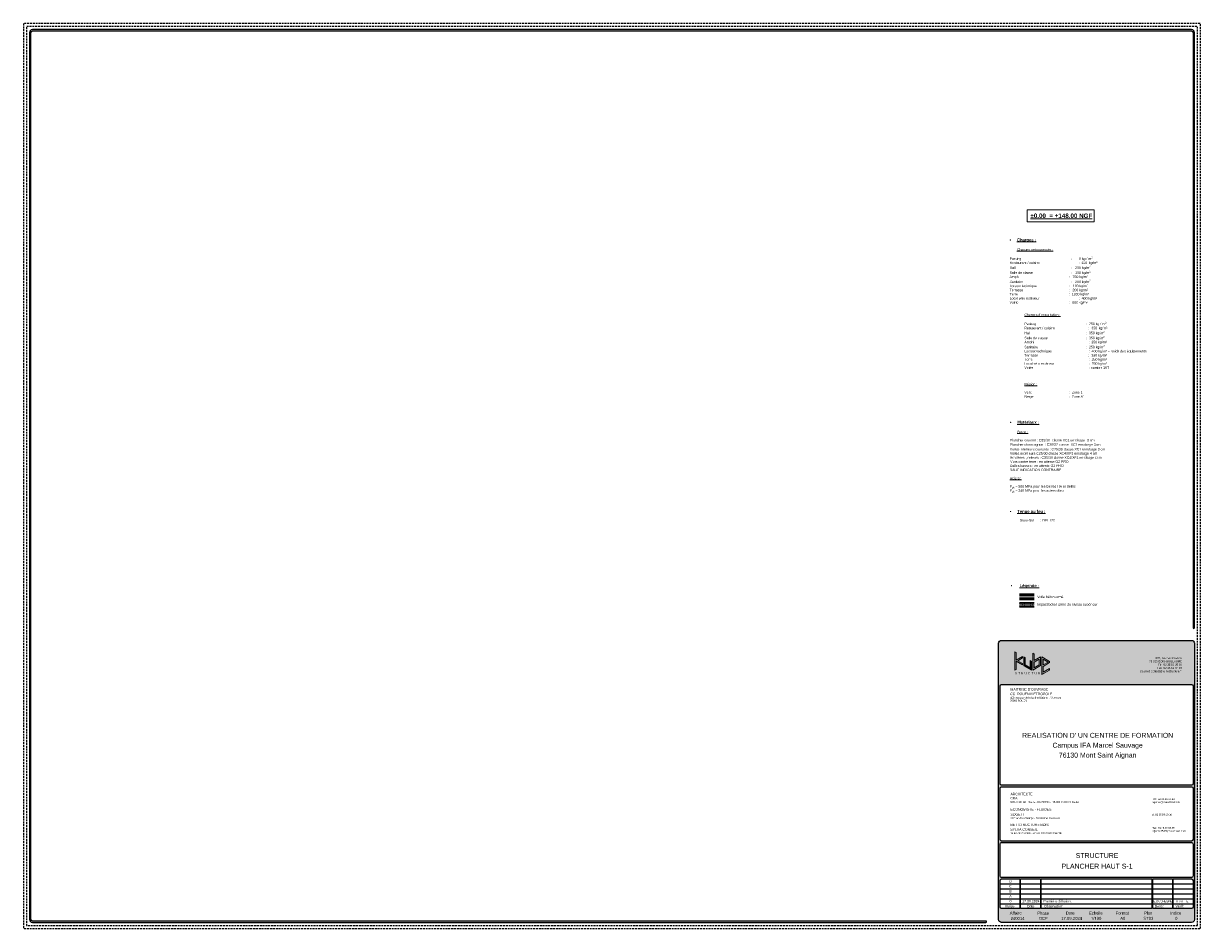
# Model space of a CAD drawing. Header units: millimetres. Extents: x -6159 to 201309, y -25780 to 10326.
# Tile 59 of 128: x 61865 to 73755, y 1032 to 10172. Entities that reach past the tile are written whole.
import ezdxf

# ---------------------------------------------------------------- set-up
doc = ezdxf.new("R2010")
doc.units = ezdxf.units.MM
doc.linetypes.add('Caché', pattern=[9.525, 6.35, -3.175])
doc.layers.get('DEFPOINTS').update_dxf_attribs({"color": 251})
for name, color, linetype, lineweight in [('S-Kube-Hachure-Impact', 4, 'Caché', 20), ('S-Kube-Structure impact', 4, 'Caché', 30), ('S-Kube-Stucture coupée', 1, 'Continuous', 50), ('U-Kube-Cartouche', 7, 'Continuous', 20)]:
    doc.layers.add(name, color=color, linetype=linetype, lineweight=lineweight)
doc.layers.add('S-Kube-Pochage coupé', color=252, linetype='Continuous', transparency=0.5)
doc.styles.add('Arial', font='arial.ttf')

msp = doc.modelspace()

# ---------------------------------------------------------------- hatches: boundary and pattern name
at = {"layer": 'S-Kube-Hachure-Impact'}
h = msp.add_hatch(dxfattribs=at)
h.set_pattern_fill('DOTS', color=256, scale=6, style=0)
h.set_pattern_definition([(0, (61948.748, -1910.489), (4.7625, 9.525), [0, -9.525])])
h.paths.add_polyline_path([(72075.517, 4321.198), (71925.517, 4321.198), (71925.517, 4281.198), (72075.517, 4281.198)])
at = {"layer": 'S-Kube-Pochage coupé'}
h = msp.add_hatch(color=256, dxfattribs=at)
h.dxf.hatch_style = 1
h.paths.add_polyline_path([(71925.517, 4401.198), (71925.517, 4361.198), (72075.517, 4361.198), (72075.517, 4401.198)])
at = {"layer": 'U-Kube-Cartouche'}
h = msp.add_hatch(color=253, dxfattribs=at)
h.dxf.hatch_style = 1
edge = h.paths.add_edge_path()
edge.add_line((73694.52, 4069.258), (73694.52, 10081.758))
edge.add_arc((73664.52, 10081.758), 30, 0, 90)
edge.add_line((73664.52, 10111.758), (61954.52, 10111.758))
edge.add_arc((61954.52, 10081.758), 30, 90, 180)
edge.add_line((61924.52, 10081.758), (61924.52, 1121.758))
edge.add_arc((61954.52, 1121.758), 30, 180, 270)
edge.add_line((61954.52, 1091.758), (71587.02, 1091.758))
edge.add_arc((71587.02, 1099.258), 7.5, 270, 450)
edge.add_line((71587.02, 1106.758), (61954.52, 1106.758))
edge.add_arc((61954.52, 1121.758), 15, 180, 270, ccw=False)
edge.add_line((61939.52, 1121.758), (61939.52, 10081.758))
edge.add_arc((61954.52, 10081.758), 15, 90, 180, ccw=False)
edge.add_line((61954.52, 10096.758), (73664.52, 10096.758))
edge.add_arc((73664.52, 10081.758), 15, 0, 90, ccw=False)
edge.add_line((73679.52, 10081.758), (73679.52, 4069.258))
edge.add_arc((73687.02, 4069.258), 7.5, 180, 360)
h = msp.add_hatch(color=253, dxfattribs=at)
h.dxf.hatch_style = 1
h.paths.add_polyline_path([(71744.52, 3941.758, 0.414213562), (71714.52, 3911.758), (71714.52, 1121.758, 0.414213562), (71744.52, 1091.758), (73664.52, 1091.758, 0.414213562), (73694.52, 1121.758), (73694.52, 3911.758, 0.414213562), (73664.52, 3941.758)])
h.paths.add_polyline_path([(73664.52, 3496.758, -0.414213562), (73679.52, 3481.758), (73679.52, 2493.797, -0.414213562), (73664.52, 2478.797), (71744.52, 2478.797, -0.414213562), (71729.52, 2493.797), (71729.52, 3481.758, -0.414213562), (71744.52, 3496.758)], flags=16)
h.paths.add_polyline_path([(73664.52, 2463.797, -0.414213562), (73679.52, 2448.797), (73679.52, 1929.672, -0.414213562), (73664.52, 1914.672), (71744.52, 1914.672, -0.414213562), (71729.52, 1929.672), (71729.52, 2448.797, -0.414213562), (71744.52, 2463.797)], flags=16)
h.paths.add_polyline_path([(73664.52, 1899.672, -0.414213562), (73679.52, 1884.672), (73679.52, 1561.758, -0.414213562), (73664.52, 1546.758), (71744.52, 1546.758, -0.414213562), (71729.52, 1561.758), (71729.52, 1884.672, -0.414213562), (71744.52, 1899.672)], flags=16)
h.paths.add_polyline_path([(72137.02, 1531.758), (72137.02, 1231.758), (71937.02, 1231.758), (71937.02, 1531.758)], flags=16)
h.paths.add_polyline_path([(71929.52, 1531.758), (71929.52, 1231.758), (71744.52, 1231.758, -0.414213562), (71729.52, 1246.758), (71729.52, 1516.758, -0.414213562), (71744.52, 1531.758)], flags=16)
h.paths.add_polyline_path([(72144.52, 1531.758), (73264.52, 1531.758), (73264.52, 1231.758), (72144.52, 1231.758)], flags=16)
h.paths.add_polyline_path([(73272.02, 1531.758), (73472.02, 1531.758), (73472.02, 1231.758), (73272.02, 1231.758)], flags=16)
h.paths.add_polyline_path([(73479.52, 1531.758), (73664.52, 1531.758, -0.414213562), (73679.52, 1516.758), (73679.52, 1246.758, -0.414213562), (73664.52, 1231.758), (73479.52, 1231.758)], flags=16)
h = msp.add_hatch(color=256, dxfattribs=at)
h.dxf.hatch_style = 1
h.paths.add_polyline_path([(71957.189, 3692.79), (71957.189, 3707.735), (71908.113, 3735.917), (71957.189, 3764.099), (71957.189, 3779.044), (71892.389, 3741.832), (71892.389, 3819.929), (71879.429, 3827.372), (71879.429, 3640.966), (71892.389, 3648.409), (71892.389, 3730.002)])
h = msp.add_hatch(color=256, dxfattribs=at)
h.dxf.hatch_style = 1
h.paths.add_polyline_path([(72138.629, 3686.554), (72138.629, 3774.87), (72073.829, 3737.658), (72073.829, 3803.858), (72060.869, 3811.3), (72060.869, 3641.9)])
h.paths.add_polyline_path([(72073.829, 3664.287), (72073.829, 3722.713), (72125.669, 3752.483), (72125.669, 3694.057)], flags=16)
h = msp.add_hatch(color=256, dxfattribs=at)
h.dxf.hatch_style = 1
h.paths.add_polyline_path([(72047.909, 3640.693), (72047.909, 3730.62), (72034.949, 3738.062), (72034.949, 3663.08), (71983.109, 3692.85), (71983.109, 3767.832), (71970.149, 3775.275), (71970.149, 3685.347)])
h = msp.add_hatch(color=256, dxfattribs=at)
h.dxf.hatch_style = 1
h.paths.add_polyline_path([(72164.549, 3679.306), (72229.349, 3716.518), (72229.349, 3729.493), (72151.589, 3774.148), (72151.589, 3596.784), (72229.349, 3641.439), (72229.349, 3656.384), (72164.549, 3619.172)])
h.paths.add_polyline_path([(72164.549, 3694.251), (72164.549, 3751.761), (72214.621, 3723.006)], flags=16)

# ---------------------------------------------------------------- linework, layer by layer
at = {"layer": 'DEFPOINTS'}
for p, q in [((71729.52, 1481.758), (71929.52, 1481.758)), ((71729.52, 1431.758), (71929.52, 1431.758)), ((71937.02, 1481.758), (72137.02, 1481.758)), ((71937.02, 1431.758), (72137.02, 1431.758)), ((72144.52, 1481.758), (73264.52, 1481.758)), ((72144.52, 1431.758), (73264.52, 1431.758)), ((73272.02, 1481.758), (73472.02, 1481.758)), ((73272.02, 1431.758), (73472.02, 1431.758)), ((73479.52, 1481.758), (73679.52, 1481.758)), ((73479.52, 1431.758), (73679.52, 1431.758)), ((71729.52, 1381.758), (71929.52, 1381.758)), ((71729.52, 1331.758), (71929.52, 1331.758)), ((71937.02, 1381.758), (72137.02, 1381.758)), ((71937.02, 1331.758), (72137.02, 1331.758)), ((72144.52, 1381.758), (73264.52, 1381.758)), ((72144.52, 1331.758), (73264.52, 1331.758)), ((73272.02, 1381.758), (73472.02, 1381.758)), ((73272.02, 1331.758), (73472.02, 1331.758)), ((73479.52, 1381.758), (73679.52, 1381.758)), ((73479.52, 1331.758), (73679.52, 1331.758)), ((71729.52, 1281.758), (71929.52, 1281.758)), ((71937.02, 1281.758), (72137.02, 1281.758)), ((72144.52, 1281.758), (73264.52, 1281.758)), ((73272.02, 1281.758), (73472.02, 1281.758)), ((73479.52, 1281.758), (73679.52, 1281.758))]:
    msp.add_line(p, q, dxfattribs=at)
at = {"layer": 'DEFPOINTS', "linetype": 'Caché', "ltscale": 3, "flags": 128}
for points in [[(73754.52, 1031.758), (73754.52, 10171.758), (61864.52, 10171.758), (61864.52, 1031.758)], [(73724.52, 1061.758), (73724.52, 10141.758), (61894.52, 10141.758), (61894.52, 1061.758)]]:
    msp.add_lwpolyline(points, close=True, dxfattribs=at)
at = {"layer": 'DEFPOINTS'}
for points in [[(73694.52, 4069.258), (73694.52, 10081.758, 0.414213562), (73664.52, 10111.758), (61954.52, 10111.758, 0.414213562), (61924.52, 10081.758), (61924.52, 1121.758, 0.414213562), (61954.52, 1091.758), (71587.02, 1091.758, 1), (71587.02, 1106.758), (61954.52, 1106.758), (61954.52, 1106.758, -0.414213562), (61939.52, 1121.758), (61939.52, 10081.758, -0.414213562), (61954.52, 10096.758), (73664.52, 10096.758, -0.414213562), (73679.52, 10081.758), (73679.52, 4069.258, 1)], [(73694.52, 3911.758), (73694.52, 1121.758, -0.414213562), (73664.52, 1091.758), (71744.52, 1091.758, -0.414213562), (71714.52, 1121.758), (71714.52, 3911.758, -0.414213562), (71744.52, 3941.758), (73664.52, 3941.758, -0.414213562)], [(73664.52, 2478.797), (71744.52, 2478.797, -0.414213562), (71729.52, 2493.797), (71729.52, 3481.758, -0.414213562), (71744.52, 3496.758), (73664.52, 3496.758, -0.414213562), (73679.52, 3481.758), (73679.52, 2493.797, -0.414213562)], [(73479.52, 1531.758), (73664.52, 1531.758, -0.414213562), (73679.52, 1516.758), (73679.52, 1246.758, -0.414213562), (73664.52, 1231.758), (73479.52, 1231.758)]]:
    msp.add_lwpolyline(points, format="xyb", close=True, dxfattribs=at)
for points in [[(71744.52, 1914.672, -0.414213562), (71729.52, 1929.672), (71729.52, 2448.797, -0.414213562), (71744.52, 2463.797), (73664.52, 2463.797, -0.414213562), (73679.52, 2448.797), (73679.52, 1929.672, -0.414213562), (73664.52, 1914.672), (71744.52, 1914.672)], [(73679.52, 1561.758, -0.414213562), (73664.52, 1546.758), (71744.52, 1546.758, -0.414213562), (71729.52, 1561.758), (71729.52, 1884.672, -0.414213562), (71744.52, 1899.672), (73664.52, 1899.672, -0.414213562), (73679.52, 1884.672), (73679.52, 1561.758)], [(71929.52, 1231.758), (71744.52, 1231.758, -0.414213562), (71729.52, 1246.758), (71729.52, 1516.758, -0.414213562), (71744.52, 1531.758), (71929.52, 1531.758), (71929.52, 1231.758)]]:
    msp.add_lwpolyline(points, format="xyb", dxfattribs=at)
for points in [[(71937.02, 1231.758), (71937.02, 1531.758), (72137.02, 1531.758), (72137.02, 1231.758)], [(73264.52, 1231.758), (72144.52, 1231.758), (72144.52, 1531.758), (73264.52, 1531.758)], [(73272.02, 1531.758), (73472.02, 1531.758), (73472.02, 1231.758), (73272.02, 1231.758)]]:
    msp.add_lwpolyline(points, close=True, dxfattribs=at)
at = {"layer": 'S-Kube-Structure impact'}
for p, q in [((71925.517, 4321.198), (72075.517, 4321.198)), ((71925.517, 4281.198), (72075.517, 4281.198))]:
    msp.add_line(p, q, dxfattribs=at)
at = {"layer": 'S-Kube-Stucture coupée'}
for p, q in [((71925.517, 4401.198), (72075.517, 4401.198)), ((71925.517, 4361.198), (72075.517, 4361.198))]:
    msp.add_line(p, q, dxfattribs=at)
at = {"layer": 'U-Kube-Cartouche'}
for points in [[(72002.581, 8289.993), (72681.272, 8289.993), (72681.272, 8168.134), (72002.581, 8168.134)], [(71957.189, 3692.79), (71892.389, 3730.002), (71892.389, 3648.409), (71879.429, 3640.966), (71879.429, 3827.372), (71892.389, 3819.929), (71892.389, 3741.832), (71957.189, 3779.044), (71957.189, 3764.099), (71908.113, 3735.917), (71957.189, 3707.735)], [(72073.829, 3737.658), (72138.629, 3774.87), (72138.629, 3686.554), (72060.869, 3641.9), (72060.869, 3811.3), (72073.829, 3803.858)], [(71970.149, 3685.347), (71970.149, 3775.275), (71983.109, 3767.832), (71983.109, 3692.85), (72034.949, 3663.08), (72034.949, 3738.062), (72047.909, 3730.62), (72047.909, 3640.693)], [(72073.829, 3664.287), (72073.829, 3722.713), (72125.669, 3752.483), (72125.669, 3694.057)], [(72229.349, 3729.493), (72229.349, 3716.518), (72164.549, 3679.306), (72164.549, 3619.172), (72229.349, 3656.384), (72229.349, 3641.439), (72151.589, 3596.784), (72151.589, 3774.148)], [(72164.549, 3751.761), (72164.549, 3694.251), (72214.621, 3723.006)]]:
    msp.add_lwpolyline(points, close=True, dxfattribs=at)

# ---------------------------------------------------------------- texts
at = {"layer": 'U-Kube-Cartouche', "style": 'Arial'}
for s, insert, char_height, width, attachment_point in [('\\A1;\\pxi-3,l3,t3;{\\fArial|b1|i0|c0|p34;\\L%%P0.00  = +148.00 NGF}', (72036.561, 8253.057, 2.644), 45, 836.30371, 1), ("\\A1;\\pxi-3,l3,t3;{\\fSymbol|b1|i0|c2|p18;\\H1.2x;·^I}{\\fArial|b1|i0|c0|p34;\\H1.2x;\\LCharges :\\P\\pi0,l0,tz;\\P\\pi3;\\fArial|b0|i0|c0|p34;\\H0.83333x;Charges permanentes :\\fArial|b1|i0|c0|p34;\\P\\P}Parking                                                    :       0 kg / m{\\H0.7x;\\S2^ ;}\\PRestaurant / cuisine^I^I^I          :  100^Ikg/m²\\PHall                                                          :   200 kg/m{\\H0.7x;\\S2^ ;}\\PSalle de classe                                        :   100 kg/m{\\H0.7x;\\S2^ ;}\\PAmphi       ^I                                         :   750 kg/m²\\PSanitaire                                                  :   200 kg/m{\\H0.7x;\\S2^ ;}\\PLocaux technique^I^I           ^I:   100 kg/m²\\PTerrasse    ^I^I^I^I          :   200 kg/m²\\PTerre ^I^I^I^I           ^I:  1300 kg/m²\\PLocal vélo extérieur^I^I^I^I:  400 kg/m²\\PVoirie^I^I    ^I^I                     :  800 kg/m²\\P\\pi0;\\P\\pi3;{\\H1.2x;\\L \\H0.83333x;\\l\\P\\LCharges d'exploitation :\\l\\P\\P}Parking                                                    :  250 kg / m{\\H0.7x;\\S2^ ;\\H1.42857x;\\PRestaurant / cuisine^I^I^I          :  350^Ikg/m²\\PHall                                                          :  350 kg/m\\H0.7x;\\S2^ ;\\H1.42857x;\\PSalle de classe                                        :  350 kg/m\\H0.7x;\\S2^ ;\\H1.42857x;\\PAmphi       ^I                                         :  350 kg/m²\\PSanitaire                                                  :  250 kg/m\\H0.7x;\\S2^ ;\\H1.42857x;\\PLocaux technique^I^I           ^I:  400 kg/m² + poids des équipements\\PTerrasse    ^I^I^I^I          :  350 kg/m²\\PTerre ^I^I^I^I           ^I:  250 kg/m²\\PLocal vélo extérieur^I^I^I^I:  250 kg/m²\\PVoirie^I^I    ^I^I                     : camion 19T\\P}\\P\\P\\P{\\LRégion :\\P\\P}Vent^I^I^I^I:  Zone 1 \\PNeige ^I^I^I^I:  Zone A1", (71826.059, 8001.738), 25, 1739.46885, 1), ('\\A1;\\pxi-3,l3,t3;{\\fSymbol|b1|i0|c2|p18;\\H1.2x;·^I}{\\fArial|b1|i0|c0|p34;\\H1.2x;\\LMatériaux :\\P\\pi0,l0,tz;\\P\\pi3;\\fArial|b0|i0|c0|p34;\\H0.83333x;Béton :\\fArial|b1|i0|c0|p34;\\P}\\PPlancher courant : C25/30  classe XC1 enrobage  3 cm\\PPlancher champignon{\\H1.2x; : \\H0.83333x;C30/37 classe  XC1 enrobage 3cm\\PVoiles intérieurs courants : C25/30 classe XC1 enrobage 3 cm\\PVoiles extérieurs C25/30 classe XC4/XF1 enrobage 4 cm\\PAcrotères , relevés : C25/30 classe XC4/XF1 enrobage 4cm\\PMurs contre terre : en attente G2 PRO\\PDalles basses : en attente G2 PRO\\PSAUF INDICATION CONTRAIRE \\P\\P\\LAciers :\\P\\P\\lF\\H0.7x;\\S^ yk;\\H1.42857x; = 500 MPa pour les barres HA et treillis\\PF\\H0.7x;\\S^ yk;\\H1.42857x; = 240 MPa pour les aciers doux\\P\\P\\P\\P\\P\\pi-3,l3,t3;{\\fSymbol|b1|i0|c2|p18;\\H1.20001x;·^I}\\fArial|b1|i0|c0|p34;\\H1.20001x;\\LTenue au feu :\\H0.83333x;\\l\\P\\pi0,l0,tz;\\fArial|b0|i0|c0|p34;\\P ^ISous-Sol^I:  REI 120^I^I^I^I^I    }', (71829.335, 6159.483), 25, 1583.27988, 1), ('\\pxqr;{\\H0.8x;387, rue des Champs\\P76 230 BOIS-GUILLAUME\\PTél. 02 35 59 35 03\\PFax: 02 35 59 84 94\\PCourriel: contact@kubestructure.fr}', (72991.339, 3773.13), 25, 576.14114, 1), ("{\\C8;\\P\\C252;MAITRISE D'OUVRAGE}", (71835.656, 3501.054), 25, 1567.11695, 1), ("CCI ROUEN METROPOLE\\P{\\H0.72x;420 passage de la luciline Bâtiment l'Opensèn\\P76000 ROUEN}", (71832.29, 3413.176), 25, 1567.11695, 1), ("\\pxsm1.2;REALISATION D' UN CENTRE DE FORMATION\\PCampus IFA Marcel Sauvage\\P76130 Mont Saint Aignan", (72715.758, 2874.849), 50, 2019.10267, 5), ('{\\C253;\\P\\C252;ARCHITECTE}', (71835.723, 2443.372), 25, 1567.11695, 1), ('\\A1;CBA\\P{\\H0.72x;9 RUE DE  LE  Nostre - CS 705502 -  76 005  ROUEN  Cedex}', (71833.908, 2359.594), 25, 1567.11695, 1), ('\\A1;{\\H0.72x;Tél : 02.32.10.44.44\\Pagence@cbarchitectes.fr}', (73269.16, 2347.013), 25, 1567.11695, 1), ('SOGETI\\P{\\H0.72x;387 rue des Champs - 76230 Bois Guillaume}', (71835.306, 2195.881), 25, 1567.11695, 1), ('{\\C253;\\PECONOMISTE - FLUIDES}', (71835.723, 2287.891), 25, 1567.11695, 1), ('\\A1;{\\H0.72x;tél:02 35 59 49 39}', (73264.544, 2189.798), 25, 453.29593, 1), ('SYLVA CONSEIL\\P{\\H0.72x;16 rue de Candale - Atelier 205 93500 PANTIN}', (71833.869, 2044.336), 25, 1567.11695, 1), ('{\\C253;\\PBET STRUCTURE BOIS}', (71835.723, 2133.193), 25, 1567.11695, 1), ('\\A1;{\\H0.72x;Tél : 01.43.73.56.45\\Pagence75@sylva-conseil.com}', (73269.16, 2055.956), 25, 1567.11695, 1), ('17.09.2024', (72041.148, 1307.03), 25, 63.98086, 5), ('Première diffusion.', (72312.758, 1307.03), 25, 598.50549, 5), ('A.MOTTE', (73508.19, 1306.817), 20, 205.05784, 4)]:
    msp.add_mtext(s, dxfattribs=dict(at, insert=insert, char_height=char_height, width=width, attachment_point=attachment_point))
for s, insert, char_height, attachment_point in [('\\A1;\\pxi-3,l3,t3;{\\fSymbol|b1|i0|c2|p18;·^I}{\\fArial|b1|i0|c0|p34;\\LLégende :}', (71837.469, 4509.57), 30, 1), ('Voile béton armé', (72105.517, 4381.198), 25, 4), ('Impact béton armé du niveau supérieur', (72105.517, 4301.198), 25, 4), ('C', (71835.195, 1456.877), 25, 5), ('D', (71835.195, 1506.877), 25, 5), ('A', (71835.195, 1356.877), 25, 5), ('B', (71835.195, 1406.877), 25, 5), ('0', (71835.195, 1306.877), 25, 5), ('{\\H0.84x;E.DUCHESNE}', (73279.322, 1306.817), 25, 4), ('Indice', (71828.814, 1256.817), 25, 5), ('Affaire', (71828.326, 1202.501), 30, 1), ('{\\W1;Date}', (72039.643, 1256.817), 25, 5), ('Phase', (72105.973, 1201.989), 30, 1), ('Observation', (72174.554, 1256.817), 25, 4), ('Date', (72394.335, 1201.989), 30, 1), ('Echelle', (72628.772, 1201.989), 30, 1), ('Format', (72897.735, 1201.989), 30, 1), ('Plan', (73185.076, 1201.989), 30, 1), ('Dess:', (73292.311, 1256.817), 25, 4), ('Indice', (73448.805, 1201.989), 30, 1), ('Vérif:', (73502.326, 1256.817), 25, 4)]:
    msp.add_mtext(s, dxfattribs=dict(at, insert=insert, char_height=char_height, attachment_point=attachment_point))
at = {"layer": 'U-Kube-Cartouche', "insert": (71879.786, 3620.503), "char_height": 23.328, "attachment_point": 1, "style": 'Arial'}
msp.add_mtext_dynamic_manual_height_columns('{\\T1.5;STRUCTURE}', width=736.99341, gutter_width=303.75, heights=[0], dxfattribs=at)
at = {"layer": 'U-Kube-Cartouche', "color": 1, "lineweight": 60, "style": 'Arial'}
for s, insert, char_height, attachment_point in [('STRUCTURE', (72709.937, 1767.814), 50, 5), ('PLANCHER HAUT S-1', (72709.937, 1660.186), 50, 5), ('240014', (71837.029, 1118.138), 30, 7)]:
    msp.add_mtext(s, dxfattribs=dict(at, insert=insert, char_height=char_height, attachment_point=attachment_point))
at = {"layer": 'U-Kube-Cartouche', "color": 1, "lineweight": 60, "char_height": 30, "attachment_point": 5, "style": 'Arial'}
for s, insert, width in [('DCE', (72167.708, 1133.65), 110.83732), ('17.09.2024', (72453.113, 1133.456), 253.60898), ('1/100', (72700.752, 1133.65), 113.62591), ('A0', (72969.715, 1133.65), 113.62591), ('ST03', (73228.112, 1133.844), 113.62591), ('0', (73509.664, 1133.65), 113.62591)]:
    msp.add_mtext(s, dxfattribs=dict(at, insert=insert, width=width))

doc.saveas('drawing.dxf')
